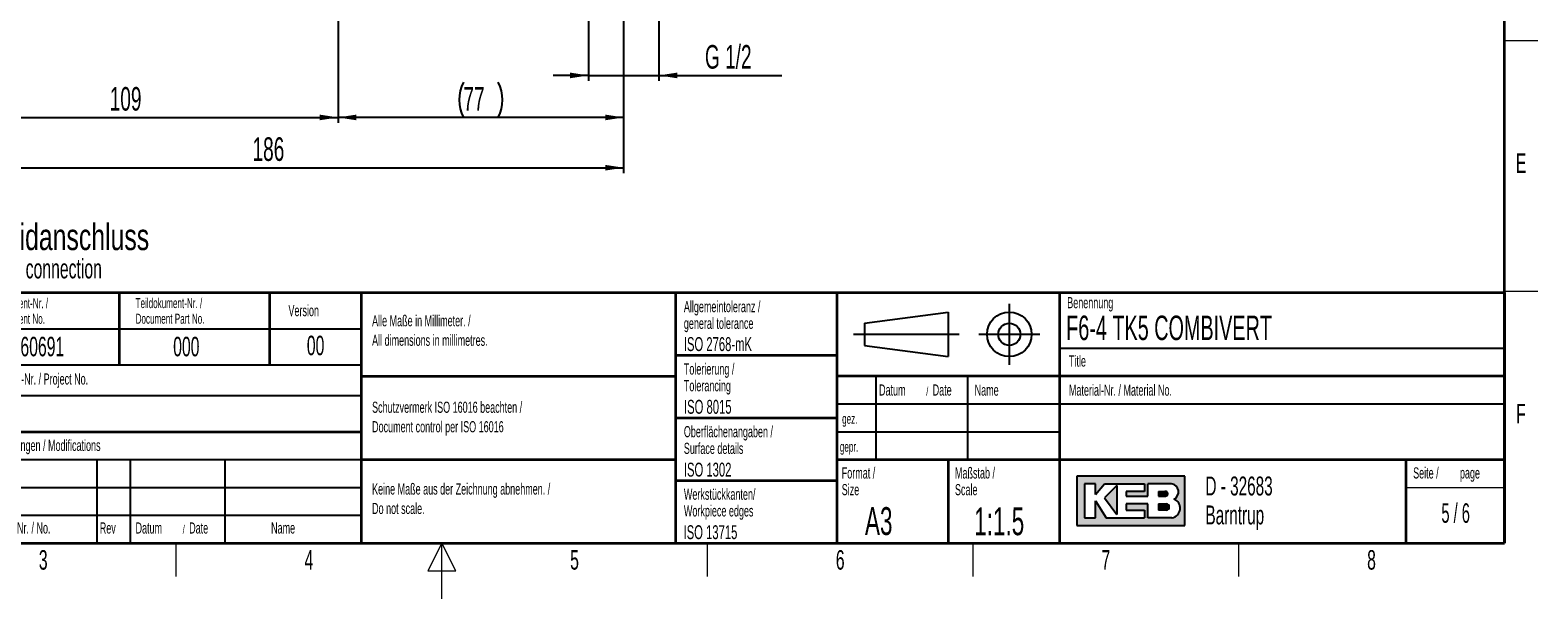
# Paper-space layout 'Blatt5' of a CAD drawing. Header units: millimetres. Extents: x 5 to 418, y 2 to 292.
# Tile 2 of 29: x 143 to 414, y 2 to 104. Entities that reach past the tile are written whole.
import ezdxf

# ---------------------------------------------------------------- set-up
doc = ezdxf.new("R2010")
doc.units = ezdxf.units.MM
doc.layers.add('SLD-0', color=7, linetype='Continuous')
doc.styles.add('SLDTEXTSTYLE0', font='TXT', dxfattribs={"width": 0.605})
doc.styles.add('SLDTEXTSTYLE1', font='TXT', dxfattribs={"width": 0.563})
doc.styles.add('SLDTEXTSTYLE2', font='TXT', dxfattribs={"width": 0.7})
doc.dimstyles.new('SLDDIMSTYLE4', dxfattribs={"dimtxt": 4.1093098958, "dimasz": 3.302, "dimexe": 0, "dimexo": 0.0625, "dimgap": 1.027327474, "dimtad": 1, "dimlfac": 1.5, "dimrnd": 1e-09, "dimzin": 12, "dimdsep": 46, "dimtxsty": 'SLDTEXTSTYLE0', "dimsah": 1, "dimcen": 0.09, "dimadec": 0, "dimazin": 3, "dimtfac": 1, "dimtofl": 0, "dimtmove": 0, "dimatfit": 3, "dimfxl": 1, "dimfrac": 2, "dimtolj": 1, "dimtzin": 12, "dimarcsym": 0})
doc.dimstyles.new('SLDDIMSTYLE5', dxfattribs={"dimtxt": 4.1093098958, "dimasz": 3.302, "dimexe": 0, "dimexo": 0.0625, "dimgap": 1.027327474, "dimtad": 1, "dimlfac": 1.5, "dimrnd": 1e-09, "dimzin": 12, "dimdsep": 46, "dimtxsty": 'SLDTEXTSTYLE0', "dimsah": 1, "dimcen": 0.09, "dimadec": 0, "dimazin": 3, "dimtfac": 1, "dimtmove": 0, "dimatfit": 0, "dimfxl": 1, "dimfrac": 2, "dimtolj": 1, "dimtzin": 12, "dimarcsym": 0})

# ---------------------------------------------------------------- blocks, each defined once
blk = doc.blocks.new('SW_NOTE_0_76')
at = {"layer": 'SLD-0', "color": 0, "attachment_point": 1}
for s, insert, char_height, style in [('Fluidanschluss', (0, 6.1391851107), 4.7625, 'SLDTEXTSTYLE2'), ('fluid connection', (1.3125, -0.2023476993), 3.5, 'SLDTEXTSTYLE0')]:
    blk.add_mtext(s, dxfattribs=dict(at, insert=insert, char_height=char_height, style=style))
blk = doc.blocks.new('SW_NOTE_0_79')
at = {"layer": 'SLD-0', "color": 0, "attachment_point": 1, "style": 'SLDTEXTSTYLE0'}
for s, insert, char_height in [('Datum', (0, 2.5781354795), 2), ('/', (8.4829859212, 2.0780460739), 1.5), ('Date', (9.6392361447, 2.5781354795), 2)]:
    blk.add_mtext(s, dxfattribs=dict(at, insert=insert, char_height=char_height))
blk = doc.blocks.new('SW_NOTE_0_80')
at = {"layer": 'SLD-0', "color": 0, "char_height": 2, "attachment_point": 1, "style": 'SLDTEXTSTYLE0'}
for s, insert in [('Alle Maße in Millimeter. /', (0, 2.5781354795)), ('All dimensions in millimetres.', (0, -0.9218646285))]:
    blk.add_mtext(s, dxfattribs=dict(at, insert=insert))
blk = doc.blocks.new('SW_NOTE_0_81')
at = {"layer": 'SLD-0', "color": 0, "char_height": 1.8, "attachment_point": 1, "style": 'SLDTEXTSTYLE0'}
for s, insert in [('Teildokument-Nr. /', (0, 2.3203219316)), ('Document Part No.', (0, -0.4796779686))]:
    blk.add_mtext(s, dxfattribs=dict(at, insert=insert))
blk = doc.blocks.new('SW_NOTE_0_82')
at = {"layer": 'SLD-0', "color": 0, "char_height": 1.8, "attachment_point": 1, "style": 'SLDTEXTSTYLE0'}
for s, insert in [('Dokument-Nr. /', (0, 2.3203219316)), ('Document No.', (0, -0.4796779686))]:
    blk.add_mtext(s, dxfattribs=dict(at, insert=insert))
blk = doc.blocks.new('SW_NOTE_0_83')
at = {"layer": 'SLD-0', "color": 0, "char_height": 2, "attachment_point": 1, "style": 'SLDTEXTSTYLE0'}
for s, insert in [('Keine Maße aus der Zeichnung abnehmen. /', (0, 2.5781354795)), ('Do not scale.', (0, -0.9218646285))]:
    blk.add_mtext(s, dxfattribs=dict(at, insert=insert))
blk = doc.blocks.new('SW_NOTE_0_84')
at = {"layer": 'SLD-0', "color": 0, "char_height": 2, "attachment_point": 1, "style": 'SLDTEXTSTYLE0'}
for s, insert in [('Schutzvermerk ISO 16016 beachten /', (0, 2.5781354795)), ('Document control per ISO 16016', (0, -0.9218646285))]:
    blk.add_mtext(s, dxfattribs=dict(at, insert=insert))
blk = doc.blocks.new('SW_NOTE_0_85')
at = {"layer": 'SLD-0', "color": 0, "char_height": 2, "attachment_point": 1, "style": 'SLDTEXTSTYLE0'}
for s, insert in [('Werkstückkanten/', (0, 2.5781354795)), ('Workpiece edges', (0, -0.4218645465))]:
    blk.add_mtext(s, dxfattribs=dict(at, insert=insert))
blk = doc.blocks.new('SW_NOTE_0_86')
at = {"layer": 'SLD-0', "color": 0, "char_height": 2, "attachment_point": 1, "style": 'SLDTEXTSTYLE0'}
for s, insert in [('Oberflächenangaben /', (0, 2.5781354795)), ('Surface details', (0, -0.4218645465))]:
    blk.add_mtext(s, dxfattribs=dict(at, insert=insert))
blk = doc.blocks.new('SW_NOTE_0_87')
at = {"layer": 'SLD-0', "color": 0, "char_height": 2, "attachment_point": 1, "style": 'SLDTEXTSTYLE0'}
for s, insert in [('Tolerierung /', (0, 2.5781354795)), ('Tolerancing', (0, -0.4218645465))]:
    blk.add_mtext(s, dxfattribs=dict(at, insert=insert))
blk = doc.blocks.new('SW_NOTE_0_88')
at = {"layer": 'SLD-0', "color": 0, "char_height": 2, "attachment_point": 1, "style": 'SLDTEXTSTYLE0'}
for s, insert in [('Allgemeintoleranz /', (0, 2.5781354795)), ('general tolerance', (0, -0.4218645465))]:
    blk.add_mtext(s, dxfattribs=dict(at, insert=insert))
blk = doc.blocks.new('SW_NOTE_0_89')
at = {"layer": 'SLD-0', "color": 0, "char_height": 2, "attachment_point": 1, "style": 'SLDTEXTSTYLE0'}
for s, insert in [('Format /', (0, 2.5781354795)), ('Size', (0, -0.4218645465))]:
    blk.add_mtext(s, dxfattribs=dict(at, insert=insert))
blk = doc.blocks.new('SW_NOTE_0_90')
at = {"layer": 'SLD-0', "color": 0, "attachment_point": 1, "style": 'SLDTEXTSTYLE0'}
for s, insert, char_height in [('Datum', (0, 2.5781354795), 2), ('/', (8.4829859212, 2.0780460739), 1.5), ('Date', (9.6392361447, 2.5781354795), 2)]:
    blk.add_mtext(s, dxfattribs=dict(at, insert=insert, char_height=char_height))
blk = doc.blocks.new('SW_NOTE_0_91')
at = {"layer": 'SLD-0', "color": 0, "char_height": 2, "attachment_point": 1, "style": 'SLDTEXTSTYLE0'}
for s, insert in [('Maßstab /', (0, 2.5781354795)), ('Scale', (0, -0.4218645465))]:
    blk.add_mtext(s, dxfattribs=dict(at, insert=insert))
blk = doc.blocks.new('SW_NOTE_0_92')
at = {"layer": 'SLD-0', "color": 0, "char_height": 3.4, "attachment_point": 1, "style": 'SLDTEXTSTYLE0'}
for s, insert in [('D - 32683', (0, 4.3828303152)), ('Barntrup', (0, -0.8171696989))]:
    blk.add_mtext(s, dxfattribs=dict(at, insert=insert))
blk = doc.blocks.new('SW_NOTE_0_93')
at = {"layer": 'SLD-0', "color": 0, "char_height": 2, "attachment_point": 1, "style": 'SLDTEXTSTYLE0'}
for s, insert in [('Seite /', (0, 2.5781354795)), ('page', (8.413542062, 2.5784205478))]:
    blk.add_mtext(s, dxfattribs=dict(at, insert=insert))
blk = doc.blocks.new('_D_25')
at = {"layer": 'SLD-0', "color": 7}
for p, q in [((118.5940079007, 116.3302560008), (118.5940079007, 122.6802560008)), ((198.3410328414, 116.3302560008), (117.5940079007, 116.3302560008)), ((118.5940079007, 116.3302560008), (118.5940079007, 105.9969226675)), ((157.0076995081, 105.9969226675), (117.5940079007, 105.9969226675)), ((118.5940079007, 105.9969226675), (118.5940079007, 90.5092683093))]:
    blk.add_line(p, q, dxfattribs=at)
for points in [[(118.5940079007, 116.3302560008), (119.1020079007, 119.6322560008), (118.0860079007, 119.6322560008)], [(118.5940079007, 105.9969226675), (118.0860079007, 102.6949226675), (119.1020079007, 102.6949226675)]]:
    blk.add_solid(points, dxfattribs=at)
at = {"layer": 'SLD-0', "color": 7, "insert": (113.1369545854, 90.5092683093), "char_height": 4.2333333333, "attachment_point": 1, "rotation": 90.00000000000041, "style": 'SLDTEXTSTYLE0'}
blk.add_mtext('15,5', dxfattribs=at)
blk = doc.blocks.new('_D_26')
at = {"layer": 'SLD-0', "color": 7}
for p, q in [((125.6741790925, 135.2311382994), (125.6741790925, 87.4539847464)), ((198.3410328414, 116.3302560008), (198.3410328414, 87.4539847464)), ((125.6741790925, 88.4539847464), (198.3410328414, 88.4539847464))]:
    blk.add_line(p, q, dxfattribs=at)
for points in [[(125.6741790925, 88.4539847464), (128.9761790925, 87.9459847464), (128.9761790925, 88.9619847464)], [(198.3410328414, 88.4539847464), (195.0390328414, 88.9619847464), (195.0390328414, 87.9459847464)]]:
    blk.add_solid(points, dxfattribs=at)
at = {"layer": 'SLD-0', "color": 7, "insert": (157.3039021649, 93.9110380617), "char_height": 4.2333333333, "attachment_point": 1, "style": 'SLDTEXTSTYLE0'}
blk.add_mtext('109', dxfattribs=at)
blk = doc.blocks.new('_D_27')
at = {"layer": 'SLD-0', "color": 7}
for p, q in [((125.6741790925, 135.2311382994), (125.6741790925, 78.4230502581)), ((249.6743661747, 116.3302560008), (249.6743661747, 78.4230502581)), ((125.6741790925, 79.4230502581), (249.6743661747, 79.4230502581))]:
    blk.add_line(p, q, dxfattribs=at)
for points in [[(125.6741790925, 79.4230502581), (128.9761790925, 78.9150502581), (128.9761790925, 79.9310502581)], [(249.6743661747, 79.4230502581), (246.3723661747, 79.9310502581), (246.3723661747, 78.9150502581)]]:
    blk.add_solid(points, dxfattribs=at)
at = {"layer": 'SLD-0', "color": 7, "insert": (182.9705688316, 84.8801035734), "char_height": 4.2333333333, "attachment_point": 1, "style": 'SLDTEXTSTYLE0'}
blk.add_mtext('186', dxfattribs=at)
blk = doc.blocks.new('_D_28')
at = {"layer": 'SLD-0', "color": 7}
for p, q in [((198.3410328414, 116.3302560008), (198.3410328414, 87.4539847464)), ((249.6743661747, 116.3302560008), (249.6743661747, 87.4539847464)), ((249.6743661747, 88.4539847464), (198.3410328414, 88.4539847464))]:
    blk.add_line(p, q, dxfattribs=at)
for centre, start, end in [((227.1826994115, 91.6093859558), 153.4349488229, 206.5650511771), ((220.8326994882, 91.6093859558), 333.4349488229, 26.5650511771)]:
    blk.add_arc(centre, 7.055691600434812, start, end, dxfattribs=at)
for points in [[(198.3410328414, 88.4539847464), (201.6430328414, 87.9459847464), (201.6430328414, 88.9619847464)], [(249.6743661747, 88.4539847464), (246.3723661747, 88.9619847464), (246.3723661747, 87.9459847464)]]:
    blk.add_solid(points, dxfattribs=at)
at = {"layer": 'SLD-0', "color": 7, "insert": (220.8718969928, 93.9110380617), "char_height": 4.2333333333, "attachment_point": 1, "style": 'SLDTEXTSTYLE0'}
blk.add_mtext('77', dxfattribs=at)
blk = doc.blocks.new('_D_29')
at = {"layer": 'SLD-0', "color": 7}
for p, q in [((243.3410328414, 116.3302560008), (243.3410328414, 94.9969226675)), ((256.0076995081, 116.3302560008), (256.0076995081, 94.9969226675)), ((243.3410328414, 95.9969226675), (236.9910328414, 95.9969226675)), ((243.3410328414, 95.9969226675), (256.0076995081, 95.9969226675)), ((256.0076995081, 95.9969226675), (278.0896720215, 95.9969226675))]:
    blk.add_line(p, q, dxfattribs=at)
for points in [[(243.3410328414, 95.9969226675), (240.0390328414, 96.5049226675), (240.0390328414, 95.4889226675)], [(256.0076995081, 95.9969226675), (259.3096995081, 95.4889226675), (259.3096995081, 96.5049226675)]]:
    blk.add_solid(points, dxfattribs=at)
at = {"layer": 'SLD-0', "color": 7, "insert": (264.2921420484, 101.4539759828), "char_height": 4.2333333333, "attachment_point": 1, "style": 'SLDTEXTSTYLE0'}
blk.add_mtext('G 1/2', dxfattribs=at)

psp = doc.layouts.new('Blatt5')

# ---------------------------------------------------------------- hatches: boundary and pattern name
at = {"linetype": 'Continuous'}
h = psp.add_hatch(color=7, dxfattribs=at)
h.paths.add_polyline_path([(331.1423676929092, 15.18257760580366), (350.5207896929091, 15.18257760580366), (350.5207896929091, 24.04128480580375), (331.1423676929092, 24.04128480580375)], flags=0)
edge = h.paths.add_edge_path(flags=0)
edge.add_arc((347.9991875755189, 18.26988521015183), 1.720915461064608, -81.72003226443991, 70.17096003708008, ccw=False)
edge.add_line((348.2470169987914, 16.56690822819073), (348.2293995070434, 16.56675060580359))
edge.add_line((348.2293995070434, 16.56675060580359), (343.8767592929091, 16.56675060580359))
edge.add_line((343.8767592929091, 16.56675060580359), (343.8767592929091, 19.05826200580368))
edge.add_line((343.8767592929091, 19.05826200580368), (340.0010748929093, 19.05826200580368))
edge.add_line((340.0010748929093, 19.05826200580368), (340.0010748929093, 17.95092360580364))
edge.add_line((340.0010748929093, 17.95092360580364), (343.3230900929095, 17.95092360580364))
edge.add_line((343.3230900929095, 17.95092360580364), (343.3230900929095, 16.56675060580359))
edge.add_line((343.3230900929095, 16.56675060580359), (336.4022250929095, 16.56675060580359))
edge.add_line((336.4022250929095, 16.56675060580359), (334.4643828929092, 19.61193120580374))
edge.add_line((334.4643828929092, 19.61193120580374), (334.4643828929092, 16.56675060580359))
edge.add_line((334.4643828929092, 16.56675060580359), (332.5265406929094, 16.56675060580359))
edge.add_line((332.5265406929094, 16.56675060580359), (332.5265406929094, 22.65711180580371))
edge.add_line((332.5265406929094, 22.65711180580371), (334.4643828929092, 22.65711180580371))
edge.add_line((334.4643828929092, 22.65711180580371), (334.4643828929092, 20.71926960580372))
edge.add_line((334.4643828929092, 20.71926960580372), (336.1253904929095, 22.65711180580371))
edge.add_line((336.1253904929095, 22.65711180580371), (343.3230900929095, 22.65711180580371))
edge.add_line((343.3230900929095, 22.65711180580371), (343.3230900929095, 21.27293880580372))
edge.add_line((343.3230900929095, 21.27293880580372), (340.0010748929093, 21.27293880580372))
edge.add_line((340.0010748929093, 21.27293880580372), (340.0010748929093, 20.44243500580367))
edge.add_line((340.0010748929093, 20.44243500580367), (343.8767592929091, 20.44243500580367))
edge.add_line((343.8767592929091, 20.44243500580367), (343.8767592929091, 22.65711180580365))
edge.add_line((343.8767592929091, 22.65711180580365), (348.1497422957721, 22.65711180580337))
edge.add_line((348.1497422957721, 22.65711180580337), (348.151741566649, 22.65711180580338))
edge.add_line((348.151741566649, 22.65711180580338), (348.1521661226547, 22.65713246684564))
edge.add_arc((347.9523797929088, 21.20834406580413), 1.462498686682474, -64.4589412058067, 82.1484933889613, ccw=False)
psp.add_hatch(color=7, dxfattribs=at).paths.add_polyline_path([(338.3400672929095, 17.12041980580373), (338.3400672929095, 22.38027720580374), (336.1253904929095, 20.16560040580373)], flags=0)
h = psp.add_hatch(color=7, dxfattribs=at)
edge = h.paths.add_edge_path(flags=0)
edge.add_line((345.8146014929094, 20.44243500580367), (346.974194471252, 20.44243500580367))
edge.add_arc((347.0534490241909, 20.85768690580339), 0.4227474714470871, 259.1945394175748, 460.8054605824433)
edge.add_line((346.9741944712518, 21.27293880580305), (345.8146014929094, 21.27293880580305))
edge.add_line((345.8146014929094, 21.27293880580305), (345.8146014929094, 20.44243500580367))
h = psp.add_hatch(color=7, dxfattribs=at)
edge = h.paths.add_edge_path(flags=0)
edge.add_line((345.8146014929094, 17.95092360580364), (347.1991847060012, 17.95092360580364))
edge.add_arc((347.1991847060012, 18.50459280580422), 0.5536692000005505, 270.0000000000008, 450.0000000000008)
edge.add_line((347.1991847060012, 19.05826200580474), (347.1703327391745, 19.05826200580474))
edge.add_line((347.1703327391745, 19.05826200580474), (345.8146014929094, 19.05826200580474))
edge.add_line((345.8146014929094, 19.05826200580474), (345.8146014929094, 17.95092360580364))

# ---------------------------------------------------------------- linework, layer by layer
at = {"layer": 'SLD-0', "lineweight": 35}
for p, q in [((408, 12), (408, 282.5)), ((135, 57), (408, 57)), ((159, 57), (159, 44)), ((186, 57), (186, 44)), ((202.5, 57), (202.5, 12)), ((259, 57), (259, 12)), ((288, 57), (288, 12)), ((328, 57.0000000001), (328, 12)), ((408, 57), (408, 12)), ((259, 45.75), (288, 45.75)), ((202.5, 42), (259, 42)), ((408, 42), (288, 42)), ((259, 34.5), (288, 34.5)), ((135, 32), (202.5, 32)), ((202.5, 27), (259, 27)), ((288, 27), (408, 27)), ((308, 27), (308, 12)), ((390.2572074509, 27), (390.2572074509, 12)), ((259, 23.25), (288, 23.25)), ((26, 12), (408, 12)), ((135, 12), (408, 12))]:
    psp.add_line(p, q, dxfattribs=at)
at = {"layer": 'SLD-0', "lineweight": 18}
for p, q in [((408, 102.25), (414, 102.25)), ((408, 57.25), (414, 57.25)), ((390.2572074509, 22), (408, 22)), ((169.25, 6), (169.25, 12)), ((217, 12), (214.5, 7)), ((217, 2), (217, 12)), ((219.5, 7), (217, 12)), ((264.75, 6), (264.75, 12)), ((312.5, 6), (312.5, 12)), ((360.25, 6), (360.25, 12)), ((214.5, 7), (219.5, 7))]:
    psp.add_line(p, q, dxfattribs=at)
at = {"layer": 'SLD-0'}
for p, q in [((319, 55), (319, 44)), ((293, 51.5), (308, 53.5)), ((293, 51.5), (293, 47.5)), ((308, 53.5), (308, 45.5)), ((135, 50.5), (202.5, 50.5)), ((291, 49.5), (310, 49.5)), ((313.5, 49.5), (324.5, 49.5)), ((293, 47.5), (308, 45.5)), ((328, 47.0000000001), (408, 47.0000000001)), ((295, 42), (295, 27)), ((311.5, 42), (311.5, 27)), ((135, 38.5), (202.5, 38.5)), ((288, 37), (408, 37)), ((288, 32), (328, 32)), ((135, 27), (202.5, 27)), ((155, 27), (155, 12)), ((161, 27), (161, 12)), ((178, 27), (178, 12)), ((135, 22), (202.5, 22)), ((348.1497422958, 22.6571118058), (348.1517415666, 22.6571118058)), ((348.1517415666, 22.6571118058), (348.1521661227, 22.6571324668)), ((135, 17), (202.5, 17)), ((348.229399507, 16.5667506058), (348.2470169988, 16.5669082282))]:
    psp.add_line(p, q, dxfattribs=at)
at = {"layer": 'SLD-0', "lineweight": 25}
psp.add_line((135, 44), (202.5, 44), dxfattribs=at)
at = {"layer": 'SLD-0', "linetype": 'Continuous'}
for p, q in [((350.5207896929, 24.0412848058), (331.1423676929, 24.0412848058)), ((331.1423676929, 24.0412848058), (331.1423676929, 15.1825776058)), ((334.4643828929, 22.6571118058), (332.5265406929, 22.6571118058)), ((332.5265406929, 22.6571118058), (332.5265406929, 16.5667506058)), ((334.4643828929, 20.7192696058), (336.1253904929, 22.6571118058)), ((334.4643828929, 20.7192696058), (334.4643828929, 22.6571118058)), ((336.1253904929, 22.6571118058), (343.3230900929, 22.6571118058)), ((338.3400672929, 22.3802772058), (336.1253904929, 20.1656004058)), ((338.3400672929, 22.3802772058), (338.3400672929, 17.1204198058)), ((343.3230900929, 22.6571118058), (343.3230900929, 21.2729388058)), ((348.1497422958, 22.6571118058), (343.8767592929, 22.6571118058)), ((343.8767592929, 20.4424350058), (343.8767592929, 22.6571118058)), ((348.1497422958, 22.6571118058), (348.1517415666, 22.6571118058)), ((348.1517415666, 22.6571118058), (348.1521661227, 22.6571324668)), ((350.5207896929, 15.1825776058), (350.5207896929, 24.0412848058)), ((334.4643828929, 16.5667506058), (334.4643828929, 19.6119312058)), ((334.4643828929, 19.6119312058), (336.4022250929, 16.5667506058)), ((336.1253904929, 20.1656004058), (338.3400672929, 17.1204198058)), ((340.0010748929, 21.2729388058), (340.0010748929, 20.4424350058)), ((343.3230900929, 21.2729388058), (340.0010748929, 21.2729388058)), ((340.0010748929, 20.4424350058), (343.8767592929, 20.4424350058)), ((340.0010748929, 19.0582620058), (340.0010748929, 17.9509236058)), ((343.8767592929, 19.0582620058), (340.0010748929, 19.0582620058)), ((343.8767592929, 16.5667506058), (343.8767592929, 19.0582620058)), ((345.8146014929, 21.2729388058), (346.9741944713, 21.2729388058)), ((345.8146014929, 21.2729388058), (345.8146014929, 20.4424350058)), ((345.8146014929, 20.4424350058), (346.9741944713, 20.4424350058)), ((345.8146014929, 19.0582620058), (347.199184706, 19.0582620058)), ((345.8146014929, 19.0582620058), (345.8146014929, 17.9509236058)), ((347.1703327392, 19.0582620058), (347.199184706, 19.0582620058)), ((332.5265406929, 16.5667506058), (334.4643828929, 16.5667506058)), ((336.4022250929, 16.5667506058), (343.3230900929, 16.5667506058)), ((340.0010748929, 17.9509236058), (343.3230900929, 17.9509236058)), ((343.3230900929, 17.9509236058), (343.3230900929, 16.5667506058)), ((348.229399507, 16.5667506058), (343.8767592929, 16.5667506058)), ((347.199184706, 17.9509236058), (345.8146014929, 17.9509236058)), ((348.229399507, 16.5667506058), (348.2470169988, 16.5669082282)), ((331.1423676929, 15.1825776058), (350.5207896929, 15.1825776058))]:
    psp.add_line(p, q, dxfattribs=at)
at = {"layer": 'SLD-0'}
for radius in [3.999999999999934, 1.999999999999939]:
    psp.add_circle((319, 49.5), radius, dxfattribs=at)
at = {"layer": 'SLD-0', "linetype": 'Continuous'}
for centre, radius, start, end in [((347.9523797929, 21.2083440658), 1.462498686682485, 295.5410587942, 82.1484933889), ((347.0534490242, 20.8576869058), 0.4227474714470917, 259.1945394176, 100.8054605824), ((347.199184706, 18.5045928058), 0.5536692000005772, 270, 90), ((347.9991875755, 18.2698852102), 1.720915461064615, 278.2799677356, 70.1709600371)]:
    psp.add_arc(centre, radius, start, end, dxfattribs=at)

# ---------------------------------------------------------------- block references
at = {"layer": 'SLD-0', "color": 7}
psp.add_blockref('SW_NOTE_0_76', (134.9096531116, 63.2510786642), dxfattribs=at)
at = {"layer": 'SLD-0'}
for name, p in [('SW_NOTE_0_82', (136.3539637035, 53.6687943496)), ('SW_NOTE_0_81', (161.9553890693, 53.6869973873)), ('SW_NOTE_0_88', (260.5043854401, 52.9003064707)), ('SW_NOTE_0_80', (204.4639500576, 50.3606872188)), ('SW_NOTE_0_87', (260.5022836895, 41.7004098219)), ('SW_NOTE_0_90', (295.5861619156, 37.9261102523)), ('SW_NOTE_0_84', (204.4639500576, 34.8276741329)), ('SW_NOTE_0_86', (260.5027641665, 30.4450935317)), ('SW_NOTE_0_89', (288.8790098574, 23.0287702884)), ('SW_NOTE_0_91', (309.2314641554, 23.0287700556)), ('SW_NOTE_0_93', (391.5827404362, 23.0329928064)), ('SW_NOTE_0_83', (204.4639500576, 20.1508694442)), ('SW_NOTE_0_85', (260.5090753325, 19.2125013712)), ('SW_NOTE_0_92', (354.2591907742, 19.5828264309)), ('SW_NOTE_0_79', (161.9462095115, 13.1462508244))]:
    psp.add_blockref(name, p, dxfattribs=at)

# ---------------------------------------------------------------- texts
for s, insert, char_height, attachment_point, style in [('E', (410.9815679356, 82.0010772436), 3.5, 2, 'SLDTEXTSTYLE0'), ('Version', (189.4285083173, 54.7601484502), 2, 1, 'SLDTEXTSTYLE0'), ('Benennung', (329.4092408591, 56.1865848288), 2, 1, 'SLDTEXTSTYLE0'), ('F6-4 TK5 COMBIVERT', (329.222041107, 52.8643539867), 4.4, 1, 'SLDTEXTSTYLE0'), ('10060691', (136.5297074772, 49.0580823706), 3.5, 1, 'SLDTEXTSTYLE0'), ('000', (168.7110122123, 49.0580823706), 3.5, 1, 'SLDTEXTSTYLE0'), ('00', (194.3072819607, 49.2527124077), 3.5, 2, 'SLDTEXTSTYLE0'), ('ISO 2768-mK', (260.4940938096, 48.9932287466), 2.5, 1, 'SLDTEXTSTYLE0'), ('Title', (329.7169273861, 45.7051426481), 2, 1, 'SLDTEXTSTYLE0'), ('Projekt-Nr. / Project No.', (136.3453712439, 42.4834466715), 2, 1, 'SLDTEXTSTYLE0'), ('Material-Nr. / Material No.', (329.7169273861, 40.4793879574), 2, 1, 'SLDTEXTSTYLE0'), ('Name', (312.770034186, 40.4793879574), 2, 1, 'SLDTEXTSTYLE0'), ('ISO 8015', (260.5277662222, 37.732972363), 2.5, 1, 'SLDTEXTSTYLE0'), ('F', (410.9536166, 37.0010772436), 3.5, 2, 'SLDTEXTSTYLE0'), ('gez.', (288.9470592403, 35.2328921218), 1.8, 1, 'SLDTEXTSTYLE0'), ('Änderungen / Modifications', (136.0531077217, 30.5619096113), 2, 1, 'SLDTEXTSTYLE0'), ('gepr.', (288.5445949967, 30.2118970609), 1.8, 1, 'SLDTEXTSTYLE0'), ('ISO 1302', (260.5038336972, 26.4529504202), 2.5, 1, 'SLDTEXTSTYLE0'), ('5 / 6', (399.22739661, 19.1523676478), 3.5, 2, 'SLDTEXTSTYLE1'), ('A3', (293.0566699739, 18.4626222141), 5, 1, 'SLDTEXTSTYLE0'), ('1:1.5', (312.6833009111, 18.426931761), 5, 1, 'SLDTEXTSTYLE0'), ('Nr. / No.', (140.6364547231, 15.7243863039), 2, 1, 'SLDTEXTSTYLE0'), ('Rev', (155.518329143, 15.7243863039), 2, 1, 'SLDTEXTSTYLE0'), ('Name', (186.3108180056, 15.7290047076), 2, 1, 'SLDTEXTSTYLE0'), ('ISO 13715', (260.4472726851, 15.2160422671), 2.5, 1, 'SLDTEXTSTYLE0'), ('3', (145.3527123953, 10.7429955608), 3.5, 2, 'SLDTEXTSTYLE0'), ('4', (193.1027123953, 10.7429955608), 3.5, 2, 'SLDTEXTSTYLE0'), ('5', (240.8527123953, 10.7429955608), 3.5, 2, 'SLDTEXTSTYLE0'), ('6', (288.6027123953, 10.7429955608), 3.5, 2, 'SLDTEXTSTYLE0'), ('7', (336.3527123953, 10.7429955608), 3.5, 2, 'SLDTEXTSTYLE0'), ('8', (384.1027123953, 10.7429955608), 3.5, 2, 'SLDTEXTSTYLE0')]:
    psp.add_mtext(s, dxfattribs=dict(at, insert=insert, char_height=char_height, attachment_point=attachment_point, style=style))

# ---------------------------------------------------------------- dimensions: what is measured, and where the dimension line sits
at = {"layer": 'SLD-0', "color": 7}
for base, p2, picture, middle in [((198.3410328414, 88.4539847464), (198.3410328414, 116.3302560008), '_D_26', (162.007605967, 88.4539847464)), ((249.6743661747, 79.4230502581), (249.6743661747, 116.3302560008), '_D_27', (187.6742726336, 79.4230502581))]:
    dim = psp.add_linear_dim(base=base, p1=(125.6741790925, 135.2311382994), p2=p2, dimstyle='SLDDIMSTYLE4', dxfattribs=at)
    dim.commit()
    dim.dimension.update_dxf_attribs({"geometry": picture, "text_midpoint": middle, "dimtype": 160})
dim = psp.add_linear_dim(base=(118.5940079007, 105.9969226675), p1=(198.3410328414, 116.3302560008), p2=(157.0076995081, 105.9969226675), angle=90, dimstyle='SLDDIMSTYLE5', dxfattribs=at)
dim.commit()
dim.dimension.update_dxf_attribs({"geometry": '_D_25', "text_midpoint": (118.5940079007, 95.9969226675), "dimtype": 160})
for base, p1, p2, text, dimstyle, picture, middle in [((198.3410328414, 88.4539847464), (249.6743661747, 116.3302560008), (198.3410328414, 116.3302560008), '(<>)', 'SLDDIMSTYLE4', '_D_28', (224.0076995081, 88.4539847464)), ((256.0076995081, 95.9969226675), (243.3410328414, 116.3302560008), (256.0076995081, 116.3302560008), 'G 1/2', 'SLDDIMSTYLE5', '_D_29', (271.190907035, 95.9969226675))]:
    dim = psp.add_linear_dim(base=base, p1=p1, p2=p2, text=text, dimstyle=dimstyle, dxfattribs=at)
    dim.commit()
    dim.dimension.update_dxf_attribs({"geometry": picture, "text_midpoint": middle, "dimtype": 160})

doc.saveas('drawing.dxf')
